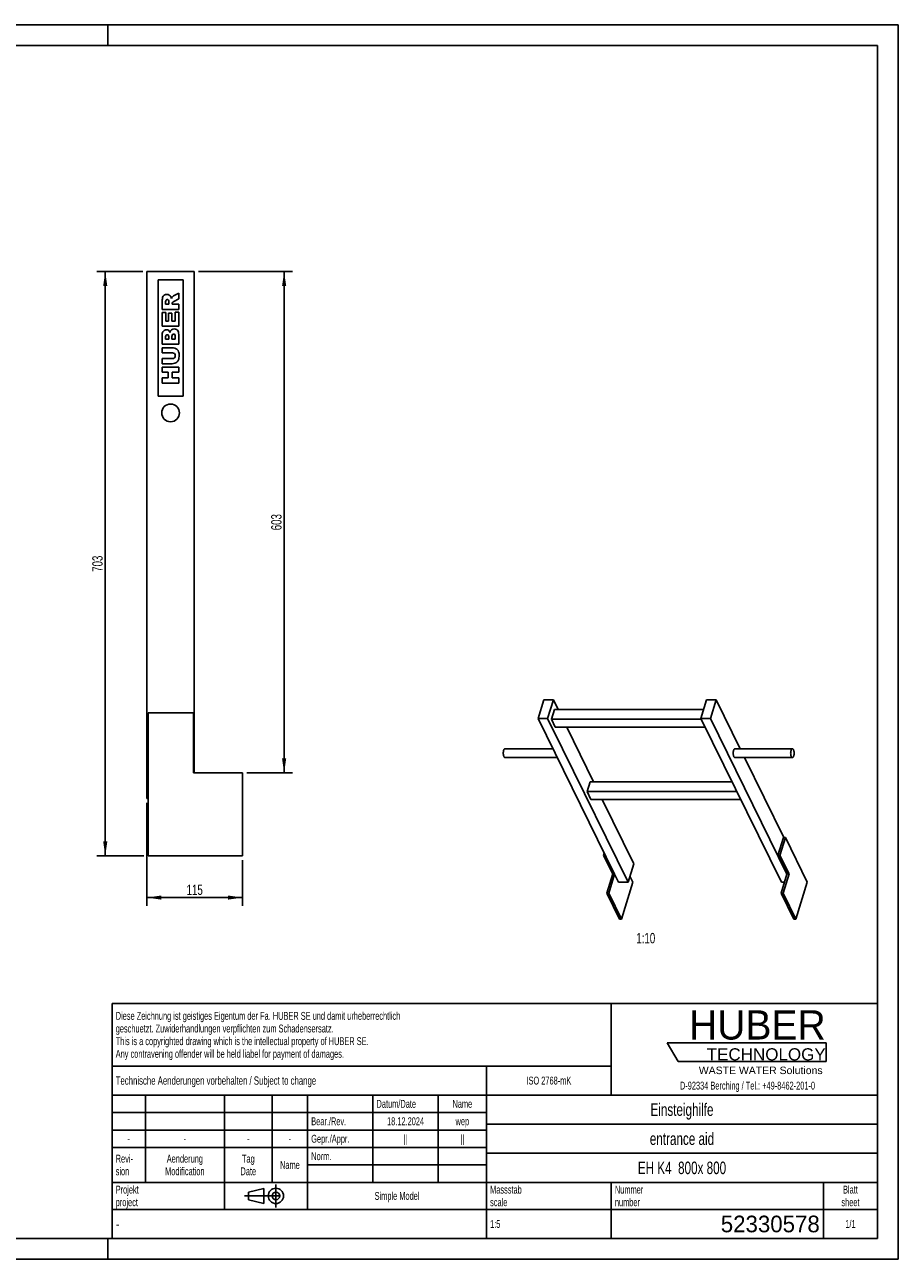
# Model space of a CAD drawing. Header units: millimetres. Extents: x 0 to 2100, y 0 to 1485.
# Tile 2 of 2: x 1050 to 2100, y 0 to 1485. Entities that reach past the tile are written whole.
import ezdxf

# ---------------------------------------------------------------- set-up
doc = ezdxf.new("R2010")
doc.units = ezdxf.units.MM
doc.header["$LTSCALE"] = 115.5
doc.linetypes.add('CENTER', pattern=[0.6, 0.375, -0.075, 0.075, -0.075])
doc.layers.get('0').update_dxf_attribs({"linetype": 'CONTINUOUS'})
for name, color, linetype in [('005_AXIS', 7, 'CONTINUOUS'), ('007_CURVES', 7, 'CONTINUOUS'), ('050_DIMENSIONING', 7, 'CONTINUOUS'), ('053_NOTES', 7, 'CONTINUOUS'), ('HUBER_Logo_BL0', 7, 'CONTINUOUS')]:
    doc.layers.add(name, color=color, linetype=linetype)
doc.styles.get("Standard").update_dxf_attribs({"font": 'txt', "width": 0.7})
doc.styles.add('TEXTSTYLE_2', font='txt')
doc.styles.add('TEXTSTYLE_3', font='arial.ttf')
doc.styles.add('TEXTSTYLE_4', font='txt', dxfattribs={"width": 0.8})
doc.styles.add('TEXTSTYLE_5', font='txt')
doc.dimstyles.new('DIMSTYLE_2', dxfattribs={"dimtxt": 12.5, "dimasz": 17.5, "dimexe": 2, "dimexo": 1, "dimtad": 1, "dimdec": 1, "dimtxsty": 'Standard', "dimblk": '_FILLED', "dimblk1": '_FILLED', "dimblk2": '_FILLED', "dimcen": 0.09, "dimazin": 2, "dimtp": 0.8, "dimtm": 0.8, "dimtfac": 1, "dimtdec": 1, "dimtofl": 0, "dimtmove": 0, "dimatfit": 3, "dimldrblk": '_FILLED', "dimfxl": 1, "dimtolj": 1, "dimarcsym": 0})
doc.dimstyles.new('DIMSTYLE_3', dxfattribs={"dimtxt": 12.5, "dimasz": 17.5, "dimexe": 2, "dimexo": 1, "dimtad": 1, "dimtxsty": 'Standard', "dimblk": '_FILLED', "dimblk1": '_FILLED', "dimblk2": '_FILLED', "dimcen": 0.09, "dimazin": 2, "dimtp": 0.3, "dimtm": 0.3, "dimtfac": 1, "dimtofl": 0, "dimtmove": 0, "dimatfit": 3, "dimldrblk": '_FILLED', "dimfxl": 1, "dimtolj": 1, "dimarcsym": 0})
doc.dimstyles.new('DIMSTYLE_5', dxfattribs={"dimtxt": 12.5, "dimasz": 17.5, "dimexe": 2, "dimexo": 1, "dimtad": 1, "dimtxsty": 'Standard', "dimblk": '_FILLED', "dimblk1": '_FILLED', "dimblk2": '_FILLED', "dimcen": 0.09, "dimazin": 2, "dimtp": 0.8, "dimtm": 0.8, "dimtfac": 1, "dimtofl": 0, "dimtmove": 0, "dimatfit": 3, "dimldrblk": '_FILLED', "dimfxl": 1, "dimtolj": 1, "dimarcsym": 0})

# ---------------------------------------------------------------- blocks, each defined once
blk = doc.blocks.new('HUBER_LOGO_BL0', base_point=(1918.7, 251.9))
at = {"layer": 'HUBER_Logo_BL0', "color": 5, "linetype": 'Continuous'}
for p, q in [((2013.2, 260.5), (1822, 260.5)), ((1822, 260.5), (1835.5, 238)), ((2013.2, 260.5), (2013.2, 238)), ((1835.5, 238), (2013.2, 238))]:
    blk.add_line(p, q, dxfattribs=at)
at = {"layer": 'HUBER_Logo_BL0', "color": 2, "linetype": 'Continuous', "attachment_point": 3, "line_spacing_factor": 0.78}
for s, insert, char_height, width, style in [('HUBER\\P\\fArial;\\H14.625;TECHNOLOGY ', (2012.7, 299.5), 35.1, 193.836, 'TEXTSTYLE_2'), ('WASTE WATER Solutions', (2009, 231.8), 9, 148.517, 'TEXTSTYLE_3')]:
    blk.add_mtext(s, dxfattribs=dict(at, insert=insert, char_height=char_height, width=width, style=style))
at = {"layer": 'HUBER_Logo_BL0', "color": 2, "linetype": 'Continuous', "insert": (1918.7, 213.7), "char_height": 9.5, "width": 405.446, "attachment_point": 2, "line_spacing_factor": 0.96}
blk.add_mtext('D-92334 Berching / Tel.: +49-8462-201-0', dxfattribs=at)
blk = doc.blocks.new('_FILLED')
at = {"color": 0, "linetype": 'ByBlock'}
blk.add_solid([(0, 0), (-1, 0.143), (-1, -0.143)], dxfattribs=at)
blk = doc.blocks.new('*D3')
at = {"layer": '050_DIMENSIONING', "color": 2, "linetype": 'Continuous', "transparency": 16777216}
for p, q in [((1191.8, 1188.1), (1136.8, 1188.1)), ((1146.8, 1188.1), (1146.8, 836.6)), ((1146.8, 485.1), (1146.8, 836.6)), ((1193.3, 485.1), (1136.8, 485.1))]:
    blk.add_line(p, q, dxfattribs=at)
at = {"layer": '050_DIMENSIONING', "color": 2, "linetype": 'Continuous', "transparency": 16777216, "xscale": 17.5, "yscale": 17.5, "zscale": 17.5}
for p, rotation in [((1146.8, 1188.1), 90), ((1146.8, 485.1), 270)]:
    blk.add_blockref('_FILLED', p, dxfattribs=dict(at, rotation=rotation))
at = {"layer": '050_DIMENSIONING', "color": 2, "linetype": 'Continuous', "transparency": 16777216, "insert": (1131.2, 836.6), "char_height": 12.5, "width": 42.857, "attachment_point": 2, "rotation": 90, "line_spacing_factor": 0.9}
blk.add_mtext('703', dxfattribs=at)
blk = doc.blocks.new('*D5')
at = {"layer": '050_DIMENSIONING', "color": 2, "linetype": 'Continuous', "transparency": 16777216}
for p, q in [((1196.8, 549.1), (1196.8, 425.1)), ((1311.8, 480.1), (1311.8, 425.1)), ((1196.8, 435.1), (1254.3, 435.1)), ((1311.8, 435.1), (1254.3, 435.1))]:
    blk.add_line(p, q, dxfattribs=at)
at = {"layer": '050_DIMENSIONING', "color": 2, "linetype": 'Continuous', "transparency": 16777216, "xscale": 17.5, "yscale": 17.5, "zscale": 17.5, "rotation": 180}
blk.add_blockref('_FILLED', (1196.8, 435.1), dxfattribs=at)
at = {"layer": '050_DIMENSIONING', "color": 2, "linetype": 'Continuous', "transparency": 16777216, "xscale": 17.5, "yscale": 17.5, "zscale": 17.5}
blk.add_blockref('_FILLED', (1311.8, 435.1), dxfattribs=at)
at = {"layer": '050_DIMENSIONING', "color": 2, "linetype": 'Continuous', "transparency": 16777216, "insert": (1254.3, 450.7), "char_height": 12.5, "width": 34.821, "attachment_point": 2, "line_spacing_factor": 0.9}
blk.add_mtext('115', dxfattribs=at)
blk = doc.blocks.new('*D7')
at = {"layer": '050_DIMENSIONING', "color": 2, "linetype": 'Continuous', "transparency": 16777216}
for p, q in [((1258.8, 1188.1), (1371.8, 1188.1)), ((1361.8, 1188.1), (1361.8, 886.6)), ((1361.8, 585.1), (1361.8, 886.6)), ((1316.8, 585.1), (1371.8, 585.1))]:
    blk.add_line(p, q, dxfattribs=at)
at = {"layer": '050_DIMENSIONING', "color": 2, "linetype": 'Continuous', "transparency": 16777216, "xscale": 17.5, "yscale": 17.5, "zscale": 17.5}
for p, rotation in [((1361.8, 1188.1), 90), ((1361.8, 585.1), 270)]:
    blk.add_blockref('_FILLED', p, dxfattribs=dict(at, rotation=rotation))
at = {"layer": '050_DIMENSIONING', "color": 2, "linetype": 'Continuous', "transparency": 16777216, "insert": (1346.2, 886.6), "char_height": 12.5, "width": 42.857, "attachment_point": 2, "rotation": 90, "line_spacing_factor": 0.9}
blk.add_mtext('603', dxfattribs=at)
blk = doc.blocks.new('PROJEKTIONSMETHODE_1_BL1', base_point=(1340, 76.3))
at = {"color": 2, "linetype": 'CENTER'}
for p, q in [((1351.9, 90), (1351.9, 62.5)), ((1314.3, 76.3), (1365.7, 76.3))]:
    blk.add_line(p, q, dxfattribs=at)
at = {"color": 2, "linetype": 'Continuous'}
for p, q in [((1318.9, 80.8), (1337.3, 85.4)), ((1318.9, 71.7), (1318.9, 80.8)), ((1337.3, 67.1), (1337.3, 85.4)), ((1318.9, 71.7), (1337.3, 67.1))]:
    blk.add_line(p, q, dxfattribs=at)
for radius in [9.17, 4.58]:
    blk.add_circle((1351.9, 76.3), radius, dxfattribs=at)
blk = doc.blocks.new('*T10')
at = {"color": 3, "linetype": 'Continuous'}
for p, q in [((0, 0), (920, 0)), ((0, 0), (0, -282.5)), ((600, 0), (600, -110)), ((920, 0), (920, -282.5)), ((0, -75), (600, -75)), ((450, -75), (450, -282.5)), ((0, -110), (920, -110)), ((40, -110), (40, -215)), ((135, -110), (135, -247.5)), ((192.5, -110), (192.5, -215)), ((235, -110), (235, -247.5)), ((313.5, -110), (313.5, -215)), ((392, -110), (392, -215)), ((0, -131), (450, -131)), ((450, -145), (920, -145)), ((0, -152), (450, -152)), ((0, -173), (450, -173)), ((450, -180), (920, -180)), ((235, -194), (450, -194)), ((0, -215), (920, -215)), ((600, -215), (600, -282.5)), ((855, -215), (855, -282.5)), ((0, -247.5), (920, -247.5)), ((0, -282.5), (920, -282.5))]:
    blk.add_line(p, q, dxfattribs=at)
at = {"color": 2, "linetype": 'Continuous', "line_spacing_factor": 0.96}
for s, insert, char_height, width, attachment_point in [('Diese Zeichnung ist geistiges Eigentum der Fa. HUBER SE und damit urheberrechtlich \\Pgeschuetzt. Zuwiderhandlungen verpflichten zum Schadensersatz.\\PThis is a copyrighted drawing which is the intellectual property of HUBER SE.\\PAny contravening offender will be held liabel for payment of damages.', (4.375, -9.95), 9.5, 1107.42857, 1), ('Technische Aenderungen vorbehalten / Subject to change', (4.375, -87.5), 10, 762.38095, 1), ('ISO 2768-mK', (525, -87.75), 9.5, 166.47619, 2), ('Datum/Date', (317.875, -115.75), 9.5, 146.11905, 1), ('Name', (421, -115.75), 9.5, 63.33333, 2), ('Einsteighilfe', (685, -120), 15, 252.14286, 2), ('Bear./Rev.', (239.375, -136.75), 9.5, 136.16667, 1), ('18.12.2024', (352.75, -136.75), 9.5, 136.61905, 2), ('wep', (421, -136.75), 9.5, 49.7619, 2), ('-', (20, -157.75), 9.5, 17.19048, 2), ('-', (87.5, -157.75), 9.5, 17.19048, 2), ('-', (163.75, -157.75), 9.5, 17.19048, 2), ('-', (213.75, -157.75), 9.5, 17.19048, 2), ('Gepr./Appr.', (239.375, -157.75), 9.5, 149.7381, 1), ('||', (352.75, -157.75), 9.5, 25.33333, 2), ('||', (421, -157.75), 9.5, 25.33333, 2), ('entrance aid', (685, -155), 15, 250.71429, 2), ('Revi-\\Psion', (4.375, -181.65), 9.5, 69.21429, 1), ('Aenderung\\PModification', (87.5, -181.65), 9.5, 151.54762, 2), ('Tag\\PDate', (163.75, -181.65), 9.5, 58.80952, 2), ('Name', (213.75, -189.25), 9.5, 63.33333, 2), ('Norm. ', (239.375, -178.75), 9.5, 87.7619, 1), ('EH K4  800x 800', (685, -190), 15, 355, 2), ('Projekt\\Pproject', (4.375, -218.9), 9.5, 91.83333, 1), ('Massstab\\Pscale', (454.375, -218.9), 9.5, 112.19048, 1), ('Nummer\\Pnumber', (604.375, -218.9), 9.5, 93.19048, 1), ('Blatt\\Psheet', (887.5, -218.9), 9.5, 68.7619, 2), ('Simple Model', (342.5, -226.5), 9.5, 164.21429, 2), ('1:5', (454.375, -260.25), 9.5, 34.83333, 1), ('1/1', (887.5, -260.25), 9.5, 39.80952, 2)]:
    blk.add_mtext(s, dxfattribs=dict(at, insert=insert, char_height=char_height, width=width, attachment_point=attachment_point))
for s, insert, char_height, width, attachment_point, style in [('-', (4.375, -258.75), 12.5, 9.16667, 1, 'TEXTSTYLE_4'), ('52330578', (850.625, -255), 20, 293.33333, 3, 'TEXTSTYLE_5')]:
    blk.add_mtext(s, dxfattribs=dict(at, insert=insert, char_height=char_height, width=width, attachment_point=attachment_point, style=style))

msp = doc.modelspace()

# ---------------------------------------------------------------- linework, layer by layer
at = {"color": 7, "linetype": 'Continuous'}
for p, q in [((0, 1485), (2100, 1485)), ((2100, 0), (2100, 1485)), ((1196.804, 1188.112), (1253.804, 1188.112)), ((1196.804, 1188.112), (1196.804, 554.112)), ((1253.804, 585.112), (1253.804, 1188.112)), ((1673.907, 672.833), (1667.008, 650.508)), ((1685.421, 672.833), (1673.907, 672.833)), ((1678.522, 650.508), (1685.421, 672.833)), ((1685.421, 672.833), (1691.066, 661.33)), ((1869.633, 672.833), (1862.734, 650.508)), ((1881.146, 672.833), (1869.633, 672.833)), ((1874.247, 650.508), (1881.146, 672.833)), ((1881.146, 672.833), (1909.939, 614.159)), ((1198.304, 657.112), (1252.804, 657.112)), ((1252.804, 657.112), (1252.804, 585.112)), ((1686.837, 661.33), (1683.206, 649.58)), ((1686.837, 661.33), (1866.078, 661.33)), ((1758.979, 463.093), (1667.008, 650.508)), ((1667.008, 650.508), (1678.522, 650.508)), ((1678.522, 650.508), (1696.365, 614.148)), ((1683.206, 649.58), (1687.782, 640.256)), ((1683.206, 649.58), (1863.19, 649.58)), ((1867.765, 640.256), (1687.782, 640.256)), ((1701.407, 640.256), (1733.772, 574.304)), ((1862.734, 650.508), (1959.432, 453.458)), ((1862.734, 650.508), (1874.247, 650.508)), ((1966.217, 463.093), (1874.247, 650.508)), ((1696.365, 614.148), (1775.22, 453.458)), ((1915.165, 603.509), (1962.423, 507.208)), ((1311.804, 585.112), (1252.804, 585.112)), ((1311.804, 585.112), (1311.804, 485.112)), ((1725.912, 562.554), (1729.543, 574.304)), ((1729.543, 574.304), (1900.129, 574.304)), ((1196.804, 554.112), (1198.304, 554.112)), ((1725.912, 562.554), (1730.488, 553.23)), ((1725.912, 562.554), (1905.895, 562.554)), ((1910.471, 553.23), (1730.488, 553.23)), ((1744.113, 553.23), (1782.119, 475.783)), ((1955.357, 485.863), (1961.953, 507.208)), ((1964.256, 507.208), (1957.659, 485.863)), ((1964.256, 507.208), (1961.953, 507.208)), ((1746.584, 488.35), (1745.815, 485.863)), ((1745.815, 485.863), (1756.797, 463.485)), ((1747.805, 485.863), (1745.815, 485.863)), ((1775.22, 453.458), (1782.119, 475.783)), ((1957.659, 485.863), (1955.357, 485.863)), ((1955.357, 485.863), (1966.338, 463.485)), ((1957.659, 485.863), (1968.641, 463.485)), ((1749.656, 440.377), (1756.797, 463.485)), ((1751.959, 440.377), (1758.979, 463.093)), ((1756.797, 463.485), (1758.786, 463.485)), ((1758.979, 463.093), (1763.707, 453.458)), ((1780.948, 453.75), (1777.489, 460.799)), ((1959.197, 440.377), (1966.217, 463.093)), ((1961.5, 440.377), (1968.641, 463.485)), ((1966.338, 463.485), (1966.217, 463.093)), ((1966.338, 463.485), (1968.641, 463.485)), ((1775.22, 453.458), (1763.707, 453.458)), ((1963.24, 453.458), (1959.432, 453.458)), ((1749.656, 440.377), (1764.908, 409.296)), ((1749.656, 440.377), (1751.959, 440.377)), ((1767.211, 409.296), (1751.959, 440.377)), ((1959.197, 440.377), (1974.449, 409.296)), ((1959.197, 440.377), (1961.5, 440.377)), ((1976.752, 409.296), (1961.5, 440.377)), ((0, 0), (2100, 0))]:
    msp.add_line(p, q, dxfattribs=at)
at = {"color": 3, "linetype": 'Continuous'}
for p, q in [((2100, 1485), (0, 1485)), ((1150, 1485), (1150, 1460)), ((2100, 1485), (2100, 0)), ((1150, 0), (1150, 25)), ((2100, 0), (0, 0))]:
    msp.add_line(p, q, dxfattribs=at)
at = {"color": 5, "linetype": 'Continuous'}
for p, q in [((2075, 1460), (25, 1460)), ((2075, 25), (2075, 1460)), ((25, 25), (2075, 25))]:
    msp.add_line(p, q, dxfattribs=at)
at = {"layer": '005_AXIS', "color": 7, "linetype": 'Continuous'}
for p, q in [((1198.304, 657.112), (1198.304, 485.112)), ((1684.846, 614.159), (1627.307, 614.159)), ((1903.625, 614.159), (1972.705, 614.159)), ((1690.072, 603.509), (1627.307, 603.509)), ((1903.625, 603.509), (1972.705, 603.509)), ((1990.489, 453.75), (1964.256, 507.208)), ((1198.304, 485.112), (1311.804, 485.112)), ((1780.948, 453.75), (1767.211, 409.296)), ((1990.489, 453.75), (1976.752, 409.296)), ((1764.908, 409.296), (1767.211, 409.296)), ((1974.449, 409.296), (1976.752, 409.296))]:
    msp.add_line(p, q, dxfattribs=at)
for start, end in [(0, 180), (180, 360)]:
    msp.add_arc((1225.304, 1018.112), 10.65, start, end, dxfattribs=at)
for points, knots in [([(1626.018, 604.663), (1625.83, 605.046), (1625.531, 605.933), (1625.279, 607.386), (1625.202, 608.972), (1625.31, 610.545), (1625.591, 611.962), (1625.967, 612.974), (1626.353, 613.586), (1626.649, 613.906), (1626.967, 614.11), (1627.198, 614.159), (1627.307, 614.159)], [0, 0, 0, 0, 0.12346893, 0.26911553, 0.42616209, 0.58211517, 0.72463759, 0.84346088, 0.89210785, 0.93346398, 0.96860665, 1, 1, 1, 1]), ([(1903.625, 614.159), (1903.517, 614.159), (1903.285, 614.11), (1902.967, 613.906), (1902.672, 613.586), (1902.285, 612.974), (1901.909, 611.962), (1901.628, 610.545), (1901.521, 608.972), (1901.597, 607.386), (1901.849, 605.933), (1902.148, 605.046), (1902.336, 604.663)], [0, 0, 0, 0, 0.03139335, 0.06653603, 0.10789216, 0.15653913, 0.27536244, 0.41788486, 0.57383793, 0.73088448, 0.87653108, 1, 1, 1, 1]), ([(1972.705, 614.159), (1972.596, 614.159), (1972.365, 614.11), (1972.047, 613.906), (1971.751, 613.586), (1971.365, 612.974), (1970.989, 611.962), (1970.708, 610.545), (1970.6, 608.972), (1970.677, 607.386), (1970.929, 605.933), (1971.228, 605.046), (1971.416, 604.663)], [0, 0, 0, 0, 0.03139335, 0.06653602, 0.10789215, 0.15653912, 0.27536242, 0.41788484, 0.57383792, 0.73088448, 0.87653108, 1, 1, 1, 1]), ([(1973.994, 613.005), (1973.91, 613.177), (1973.735, 613.483), (1973.42, 613.858), (1973.077, 614.1), (1972.823, 614.159), (1972.705, 614.159)], [0, 0, 0, 0, 0.31594742, 0.58208414, 0.80455744, 1, 1, 1, 1]), ([(1972.705, 603.509), (1972.813, 603.509), (1973.044, 603.558), (1973.363, 603.762), (1973.658, 604.082), (1974.044, 604.694), (1974.421, 605.706), (1974.702, 607.123), (1974.809, 608.696), (1974.733, 610.282), (1974.48, 611.735), (1974.182, 612.623), (1973.994, 613.005)], [0, 0, 0, 0, 0.03139335, 0.06653602, 0.10789215, 0.15653912, 0.27536242, 0.41788484, 0.57383792, 0.73088448, 0.87653108, 1, 1, 1, 1]), ([(1627.307, 603.509), (1627.189, 603.509), (1626.935, 603.568), (1626.591, 603.81), (1626.276, 604.185), (1626.102, 604.492), (1626.018, 604.663)], [0, 0, 0, 0, 0.19544253, 0.41791581, 0.6840525, 1, 1, 1, 1]), ([(1902.336, 604.663), (1902.42, 604.492), (1902.595, 604.185), (1902.909, 603.81), (1903.253, 603.568), (1903.507, 603.509), (1903.625, 603.509)], [0, 0, 0, 0, 0.31594736, 0.5820841, 0.80455744, 1, 1, 1, 1]), ([(1971.416, 604.663), (1971.5, 604.492), (1971.674, 604.185), (1971.989, 603.81), (1972.332, 603.568), (1972.587, 603.509), (1972.705, 603.509)], [0, 0, 0, 0, 0.31594742, 0.58208414, 0.80455744, 1, 1, 1, 1])]:
    msp.add_open_spline(points, degree=3, knots=knots, dxfattribs=at)
at = {"layer": '007_CURVES', "color": 4, "linetype": 'Continuous'}
for p, q in [((1240.304, 1178.112), (1210.304, 1178.112)), ((1210.304, 1178.112), (1210.304, 1038.112)), ((1240.304, 1038.112), (1240.304, 1178.112)), ((1235.304, 1162.205), (1229.52, 1159.204)), ((1235.304, 1155.22), (1235.304, 1162.205)), ((1215.304, 1152.832), (1215.304, 1142.532)), ((1219.342, 1148.74), (1219.342, 1151.455)), ((1223.408, 1148.74), (1219.342, 1148.74)), ((1223.408, 1151.345), (1223.408, 1148.74)), ((1227.187, 1148.74), (1227.187, 1149.285)), ((1235.304, 1148.74), (1227.187, 1148.74)), ((1229.192, 1151.918), (1235.304, 1155.22)), ((1235.304, 1142.532), (1235.304, 1148.74)), ((1215.304, 1142.532), (1235.304, 1142.532)), ((1219.574, 1138.822), (1215.304, 1138.822)), ((1215.304, 1138.822), (1215.304, 1122.259)), ((1219.574, 1128.453), (1219.574, 1138.822)), ((1226.832, 1138.071), (1222.753, 1138.071)), ((1222.753, 1138.071), (1222.753, 1128.453)), ((1226.832, 1128.453), (1226.832, 1138.071)), ((1235.304, 1139.122), (1230.775, 1139.122)), ((1230.775, 1139.122), (1230.775, 1128.453)), ((1235.304, 1122.259), (1235.304, 1139.122)), ((1215.304, 1122.259), (1235.304, 1122.259)), ((1222.753, 1128.453), (1219.574, 1128.453)), ((1230.775, 1128.453), (1226.832, 1128.453)), ((1215.304, 1112.123), (1215.304, 1100.554)), ((1215.304, 1100.554), (1235.304, 1100.554)), ((1219.356, 1106.789), (1219.356, 1109.517)), ((1223.149, 1106.789), (1219.356, 1106.789)), ((1223.149, 1109.476), (1223.149, 1106.789)), ((1226.955, 1106.789), (1226.955, 1109.927)), ((1231.007, 1106.789), (1226.955, 1106.789)), ((1231.007, 1109.94), (1231.007, 1106.789)), ((1235.304, 1100.554), (1235.304, 1111.223)), ((1227.228, 1096.448), (1215.304, 1096.448)), ((1215.304, 1096.448), (1215.304, 1090.281)), ((1215.304, 1090.281), (1227.514, 1090.281)), ((1227.514, 1083.446), (1215.304, 1083.446)), ((1215.304, 1083.446), (1215.304, 1077.28)), ((1215.304, 1077.28), (1227.228, 1077.28)), ((1215.304, 1073.16), (1215.304, 1066.953)), ((1235.304, 1073.16), (1215.304, 1073.16)), ((1235.304, 1066.953), (1235.304, 1073.16)), ((1215.304, 1066.953), (1222.303, 1066.953)), ((1215.304, 1060.199), (1215.304, 1054.019)), ((1222.303, 1060.199), (1215.304, 1060.199)), ((1222.303, 1066.953), (1222.303, 1060.199)), ((1227.214, 1066.953), (1235.304, 1066.953)), ((1227.214, 1060.199), (1227.214, 1066.953)), ((1235.304, 1060.199), (1227.214, 1060.199)), ((1235.304, 1054.019), (1235.304, 1060.199)), ((1215.304, 1054.019), (1235.304, 1054.019)), ((1210.304, 1038.112), (1240.304, 1038.112))]:
    msp.add_line(p, q, dxfattribs=at)
for points in [[(1215.795, 1157.212), (1216.123, 1158.221), (1216.737, 1159.026), (1217.627, 1159.649)], [(1217.627, 1159.649), (1218.51, 1160.268), (1219.588, 1160.581), (1220.857, 1160.581)], [(1220.857, 1160.581), (1221.975, 1160.581), (1222.93, 1160.336), (1223.738, 1159.863)], [(1223.738, 1159.863), (1224.54, 1159.395), (1225.195, 1158.74), (1225.696, 1157.913)], [(1227.224, 1157.351), (1227.391, 1157.58), (1227.732, 1157.908), (1228.279, 1158.343)], [(1228.279, 1158.343), (1228.81, 1158.767), (1229.219, 1159.053), (1229.52, 1159.204)], [(1215.304, 1152.832), (1215.304, 1154.742), (1215.468, 1156.202), (1215.795, 1157.212)], [(1219.865, 1153.757), (1219.52, 1153.351), (1219.342, 1152.573), (1219.342, 1151.455)], [(1221.348, 1154.374), (1220.707, 1154.374), (1220.215, 1154.169), (1219.865, 1153.757)], [(1222.51, 1153.982), (1222.18, 1154.238), (1221.784, 1154.374), (1221.348, 1154.374)], [(1223.144, 1152.985), (1223.053, 1153.392), (1222.848, 1153.719), (1222.51, 1153.982)], [(1223.408, 1151.345), (1223.408, 1151.618), (1223.326, 1152.164), (1223.144, 1152.985)], [(1225.696, 1157.913), (1226.013, 1157.389), (1226.273, 1156.666), (1226.477, 1155.738)], [(1226.477, 1155.738), (1226.737, 1156.475), (1226.982, 1157.021), (1227.224, 1157.351)], [(1227.661, 1150.792), (1227.35, 1150.35), (1227.187, 1149.845), (1227.187, 1149.285)], [(1229.192, 1151.918), (1228.403, 1151.492), (1227.896, 1151.127), (1227.661, 1150.792)], [(1215.304, 1112.123), (1215.304, 1114.047), (1215.782, 1115.52), (1216.737, 1116.557)], [(1216.737, 1116.557), (1217.692, 1117.594), (1218.878, 1118.112), (1220.284, 1118.112)], [(1220.284, 1118.112), (1221.471, 1118.112), (1222.48, 1117.744), (1223.328, 1117.01)], [(1223.328, 1117.01), (1223.899, 1116.516), (1224.335, 1115.793), (1224.663, 1114.852)], [(1224.663, 1114.852), (1225.018, 1116.284), (1225.604, 1117.335), (1226.45, 1118.017)], [(1226.45, 1118.017), (1227.296, 1118.699), (1228.346, 1119.04), (1229.615, 1119.04)], [(1229.615, 1119.04), (1230.652, 1119.04), (1231.593, 1118.794), (1232.411, 1118.315)], [(1232.411, 1118.315), (1233.244, 1117.826), (1233.899, 1117.171), (1234.378, 1116.339)], [(1234.378, 1116.339), (1234.677, 1115.82), (1234.895, 1115.029), (1235.035, 1113.993)], [(1235.035, 1113.993), (1235.222, 1112.601), (1235.304, 1111.673), (1235.304, 1111.223)], [(1219.847, 1111.482), (1219.52, 1111.1), (1219.356, 1110.445), (1219.356, 1109.517)], [(1221.211, 1112.055), (1220.638, 1112.055), (1220.174, 1111.864), (1219.847, 1111.482)], [(1222.657, 1111.482), (1222.33, 1111.864), (1221.839, 1112.055), (1221.211, 1112.055)], [(1223.149, 1109.476), (1223.149, 1110.431), (1222.985, 1111.1), (1222.657, 1111.482)], [(1227.501, 1112.191), (1227.146, 1111.755), (1226.955, 1111.004), (1226.955, 1109.927)], [(1228.919, 1112.846), (1228.333, 1112.846), (1227.855, 1112.628), (1227.501, 1112.191)], [(1230.447, 1112.191), (1230.065, 1112.628), (1229.561, 1112.846), (1228.919, 1112.846)], [(1231.007, 1109.94), (1231.007, 1111.004), (1230.829, 1111.755), (1230.447, 1112.191)], [(1227.228, 1096.448), (1228.415, 1096.448), (1229.52, 1096.257), (1230.57, 1095.888)], [(1230.079, 1089.367), (1229.479, 1089.968), (1228.619, 1090.281), (1227.514, 1090.281)], [(1227.514, 1083.446), (1228.606, 1083.446), (1229.451, 1083.747), (1230.065, 1084.347)], [(1230.065, 1084.347), (1230.679, 1084.947), (1230.979, 1085.793), (1230.979, 1086.871)], [(1230.979, 1086.871), (1230.979, 1087.935), (1230.679, 1088.767), (1230.079, 1089.367)], [(1230.57, 1095.888), (1231.621, 1095.52), (1232.535, 1094.947), (1233.326, 1094.156)], [(1233.326, 1094.156), (1234.117, 1093.365), (1234.663, 1092.546), (1234.978, 1091.682)], [(1235.44, 1084.169), (1235.304, 1083.023), (1235.045, 1082.055), (1234.638, 1081.289)], [(1234.978, 1091.682), (1235.413, 1090.486), (1235.645, 1089.04), (1235.645, 1087.362)], [(1235.645, 1087.362), (1235.645, 1086.38), (1235.577, 1085.315), (1235.44, 1084.169)], [(1230.612, 1077.851), (1229.329, 1077.471), (1228.21, 1077.28), (1227.228, 1077.28)], [(1232.914, 1079.166), (1232.166, 1078.521), (1231.402, 1078.085), (1230.612, 1077.851)], [(1234.638, 1081.289), (1234.226, 1080.513), (1233.653, 1079.804), (1232.914, 1079.166)]]:
    msp.add_open_spline(points, degree=3, dxfattribs=at)

# ---------------------------------------------------------------- block references
msp.add_blockref('*T10', (1155, 307.5))
at = {"color": 2, "linetype": 'Continuous'}
msp.add_blockref('PROJEKTIONSMETHODE_1_BL1', (1340, 76.25), dxfattribs=at)
at = {"layer": 'HUBER_Logo_BL0'}
msp.add_blockref('HUBER_LOGO_BL0', (1918.749, 251.871), dxfattribs=at)

# ---------------------------------------------------------------- texts
at = {"layer": '053_NOTES', "color": 2, "linetype": 'Continuous', "insert": (1807.862, 392.546), "char_height": 12.5, "width": 42.85714, "attachment_point": 3, "line_spacing_factor": 0.9}
msp.add_mtext('1:10', dxfattribs=at)

# ---------------------------------------------------------------- dimensions: what is measured, and where the dimension line sits
at = {"layer": '050_DIMENSIONING', "color": 2, "linetype": 'Continuous'}
for base, p1, p2, angle, dimstyle, picture, middle in [((1146.804, 485.112), (1192.804, 1188.112), (1194.304, 485.112), 270, 'DIMSTYLE_2', '*D3', (1146.804, 834.826)), ((1361.804, 585.112), (1257.804, 1188.112), (1315.804, 585.112), 270, 'DIMSTYLE_5', '*D7', (1361.804, 884.826)), ((1196.804, 435.112), (1311.804, 481.112), (1196.804, 550.112), 180, 'DIMSTYLE_3', '*D5', (1252.518, 435.112))]:
    dim = msp.add_linear_dim(base=base, p1=p1, p2=p2, angle=angle, dimstyle=dimstyle, dxfattribs=at)
    dim.commit()
    dim.dimension.update_dxf_attribs({"geometry": picture, "text_midpoint": middle, "dimtype": 160})

doc.saveas('drawing.dxf')
